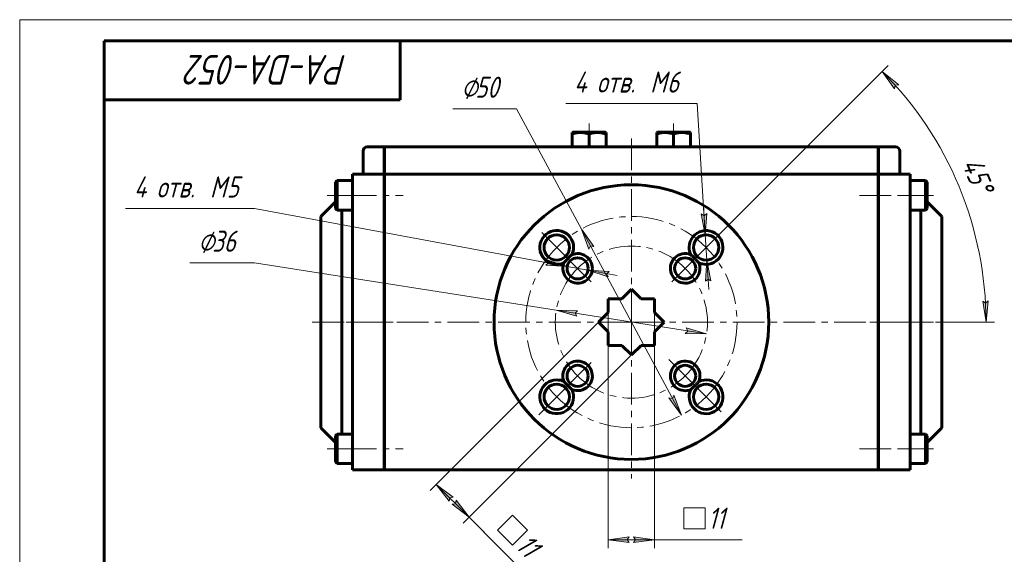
# Model space of a CAD drawing. Header units: millimetres. Extents: x 0 to 594, y 0 to 420.
# Tile 14 of 24: x 0 to 233, y 293 to 420. Entities that reach past the tile are written whole.
import ezdxf

# ---------------------------------------------------------------- set-up
doc = ezdxf.new("R2010")
doc.units = ezdxf.units.MM
for name, pattern in [('K5LT_AXLED', [12, 7.5, -1.5, 1.5, -1.5]), ('K5LT_BASIC', [0]), ('K5LT_THIN', [0])]:
    doc.linetypes.add(name, pattern=pattern)
doc.layers.add('Системный слой', color=7, linetype='Continuous')
doc.layers.add('Системный слой (1)', color=251, linetype='Continuous', true_color=0x6c6c6c)
doc.styles.add('KDIMTEXTSTYLE', font='txt', dxfattribs={"width": 0.96, "oblique": 15, "height": 5})
doc.styles.add('KTEXTSTYLE', font='txt', dxfattribs={"width": 0.96, "height": 5})
doc.dimstyles.new('KDIMSTYLE (1.00)', dxfattribs={"dimtxt": 5, "dimasz": 1, "dimexe": 2, "dimexo": 0, "dimgap": 1, "dimtad": 1, "dimtxsty": 'KDIMTEXTSTYLE', "dimsah": 1, "dimcen": 0, "dimdle": 1, "dimadec": 0, "dimazin": 0, "dimtfac": 0.667, "dimtmove": 0, "dimatfit": 3, "dimfxl": 1, "dimtvp": 1, "dimtolj": 1, "dimtzin": 0, "dimarcsym": 0})

# ---------------------------------------------------------------- blocks, each defined once
blk = doc.blocks.new('U34')
at = {"layer": 'Системный слой (1)', "color": 30, "linetype": 'K5LT_AXLED', "lineweight": 18, "true_color": 0xff8000}
for q in [(144.75, 391.91), (69.25, 348.41), (220.25, 348.41), (144.75, 311.41)]:
    blk.add_line((144.75, 348.41), q, dxfattribs=at)
blk = doc.blocks.new('D2')
at = {"layer": 'Системный слой (1)'}
for points in [[(162.24, 369.09), (162.59, 374.12), (161.96, 373.58), (161.27, 374.03)], [(163.58, 358.15), (162.61, 363.1), (162.27, 358.07), (162.89, 358.61)]]:
    blk.add_hatch(color=7, dxfattribs=at).paths.add_polyline_path(points)
at = {"layer": 'Системный слой (1)', "color": 7, "linetype": 'K5LT_THIN', "lineweight": 18}
for p, q in [((162.24, 369.09), (160.31, 400.15)), ((162.24, 369.09), (161.81, 376.07)), ((161.96, 373.58), (161.27, 374.03)), ((161.27, 374.03), (162.24, 369.09)), ((162.59, 374.12), (161.96, 373.58)), ((162.24, 369.09), (162.59, 374.12)), ((162.61, 363.1), (162.24, 369.09)), ((162.61, 363.1), (162.27, 358.07)), ((163.58, 358.15), (162.61, 363.1)), ((162.61, 363.1), (163.05, 356.11)), ((162.27, 358.07), (162.89, 358.61)), ((162.89, 358.61), (163.58, 358.15))]:
    blk.add_line(p, q, dxfattribs=at)
blk.add_wipeout([(131.22, 401.15), (131.22, 408.53), (157.22, 408.53), (157.22, 401.15)]).dxf.layer = 'Системный слой (1)'
blk.add_line((160.31, 400.15), (129.22, 400.15), dxfattribs=at)
at = {"layer": 'Системный слой (1)', "color": 7, "char_height": 5, "attachment_point": 1, "style": 'KTEXTSTYLE'}
for s, insert in [('\\fArial|b0|c204|p34;\\H5.0;\\W1.000;\\Q15;\\fGOST Type AU|b0|i0|c204|p34;\\Q15;\\W0.960;6', (153.18, 407.74)), ('\\fArial|b0|c204|p34;\\H5.0;\\W1.000;\\Q15;\\fGOST Type AU|b0|i0|c204|p34;\\Q15;\\W0.960;4 отв. ', (131.22, 407.74)), ('\\fArial|b0|c204|p34;\\H5.0;\\W1.000;\\Q15;\\fGOST Type AU|b0|i0|c204|p34;\\Q15;\\W0.960;M', (149.21, 407.74))]:
    blk.add_mtext(s, dxfattribs=dict(at, insert=insert))
blk = doc.blocks.new('KDIMARROW_01')
at = {"layer": 'Системный слой'}
blk.add_hatch(color=0, dxfattribs=at).paths.add_polyline_path([(-5, -0.66), (0, 0), (-5, 0.66), (-4.5, 0)])
at = {"layer": 'Системный слой', "color": 0, "linetype": 'K5LT_THIN', "lineweight": 18}
for p, q in [((-4.5, 0), (-5, 0.66)), ((-5, 0.66), (0, 0)), ((0, 0), (-5, -0.66)), ((-5, -0.66), (-4.5, 0))]:
    blk.add_line(p, q, dxfattribs=at)
at = {"layer": 'Системный слой (1)', "color": 0, "linetype": 'K5LT_THIN', "lineweight": 18}
blk.add_line((305.92, 124.03), (303.92, 124.03), dxfattribs=at)
blk = doc.blocks.new('U35')
at = {"layer": 'Системный слой (1)', "color": 30, "linetype": 'K5LT_AXLED', "lineweight": 18, "true_color": 0xff8000}
for p, q in [((127.07, 366.09), (123.54, 369.63)), ((162.43, 366.09), (165.96, 369.63)), ((130.61, 362.56), (127.07, 366.09)), ((158.89, 362.56), (162.43, 366.09)), ((131.32, 334.98), (127.07, 330.74)), ((158.89, 334.27), (162.43, 330.74)), ((127.07, 330.74), (122.83, 326.49)), ((162.43, 330.74), (165.96, 327.2))]:
    blk.add_line(p, q, dxfattribs=at)
for start, end in [(45, 135), (135, 225), (315, 45), (225, 315)]:
    blk.add_arc((144.75, 348.41), 25, start, end, dxfattribs=at)
blk = doc.blocks.new('U36')
at = {"layer": 'Системный слой (1)', "color": 30, "linetype": 'K5LT_AXLED', "lineweight": 18, "true_color": 0xff8000}
for p, q in [((132.02, 361.14), (128.84, 364.32)), ((157.48, 361.14), (160.66, 364.32)), ((135.2, 357.96), (132.02, 361.14)), ((154.3, 357.96), (157.48, 361.14)), ((135.2, 338.87), (132.02, 335.69)), ((153.59, 339.57), (157.48, 335.69)), ((132.02, 335.69), (128.84, 332.5)), ((157.48, 335.69), (161.37, 331.8))]:
    blk.add_line(p, q, dxfattribs=at)
for start, end in [(45, 135), (135, 225), (315, 45), (225, 315)]:
    blk.add_arc((144.75, 348.41), 18, start, end, dxfattribs=at)
blk = doc.blocks.new('D3')
at = {"layer": 'Системный слой (1)'}
for points in [[(143.75, 296.91), (144.25, 297.56), (139.25, 296.91), (144.25, 296.25)], [(145.25, 296.25), (150.25, 296.91), (145.25, 297.56), (145.75, 296.91)]]:
    blk.add_hatch(color=7, dxfattribs=at).paths.add_polyline_path(points)
at = {"layer": 'Системный слой (1)', "color": 7, "linetype": 'K5LT_THIN', "lineweight": 18}
for p, q in [((139.25, 353.91), (139.25, 294.91)), ((150.25, 353.91), (150.25, 294.91)), ((139.25, 296.91), (144.25, 297.56)), ((144.25, 296.25), (139.25, 296.91)), ((139.25, 296.91), (150.25, 296.91)), ((144.25, 297.56), (143.75, 296.91)), ((143.75, 296.91), (144.25, 296.25)), ((145.75, 296.91), (145.25, 297.56)), ((145.25, 297.56), (150.25, 296.91)), ((150.25, 296.91), (145.25, 296.25)), ((145.25, 296.25), (145.75, 296.91)), ((150.25, 296.91), (155.25, 296.91))]:
    blk.add_line(p, q, dxfattribs=at)
blk.add_wipeout([(157.2, 297.91), (157.2, 305.29), (168.5, 305.29), (168.5, 297.91)]).dxf.layer = 'Системный слой (1)'
for p, q in [((157.2, 299.49), (157.2, 304.49)), ((157.2, 304.49), (162.2, 304.49)), ((162.2, 304.49), (162.2, 299.49)), ((162.2, 299.49), (157.2, 299.49)), ((155.2, 296.91), (170.97, 296.91))]:
    blk.add_line(p, q, dxfattribs=at)
at = {"layer": 'Системный слой (1)', "color": 7, "insert": (162.91, 304.49), "char_height": 5, "attachment_point": 1, "style": 'KTEXTSTYLE'}
blk.add_mtext('\\fArial|b0|c204|p34;\\H5.0;\\W1.000;\\Q15;\\fGOST Type AU|b0|i0|c204|p34;\\Q15;\\W0.960;11', dxfattribs=at)
blk = doc.blocks.new('D4')
at = {"layer": 'Системный слой (1)'}
for points in [[(102.57, 306.94), (98.57, 310.01), (101.64, 306.01), (101.75, 306.83)], [(106.35, 302.23), (103.28, 306.23), (103.16, 305.41), (102.34, 305.3)]]:
    blk.add_hatch(color=7, dxfattribs=at).paths.add_polyline_path(points)
at = {"layer": 'Системный слой (1)', "color": 7, "linetype": 'K5LT_THIN', "lineweight": 18}
for p, q in [((136.97, 348.41), (97.15, 308.59)), ((98.57, 310.01), (102.57, 306.94)), ((101.64, 306.01), (98.57, 310.01)), ((98.57, 310.01), (106.35, 302.23)), ((101.75, 306.83), (101.64, 306.01)), ((102.57, 306.94), (101.75, 306.83)), ((102.34, 305.3), (103.16, 305.41)), ((106.35, 302.23), (102.34, 305.3)), ((103.16, 305.41), (103.28, 306.23)), ((103.28, 306.23), (106.35, 302.23)), ((106.35, 302.23), (109.88, 298.69))]:
    blk.add_line(p, q, dxfattribs=at)
blk.add_wipeout([(111.97, 298.02), (117.19, 303.24), (125.17, 295.25), (119.95, 290.03)]).dxf.layer = 'Системный слой (1)'
for p, q in [((144.75, 340.64), (104.93, 300.82)), ((113.09, 299.15), (116.62, 302.68)), ((116.62, 302.68), (120.16, 299.15)), ((109.85, 298.73), (120.99, 287.58)), ((116.62, 295.61), (113.09, 299.15)), ((120.16, 299.15), (116.62, 295.61))]:
    blk.add_line(p, q, dxfattribs=at)
at = {"layer": 'Системный слой (1)', "color": 7, "insert": (120.67, 298.64), "char_height": 5, "attachment_point": 1, "rotation": 315, "style": 'KTEXTSTYLE'}
blk.add_mtext('\\fArial|b0|c204|p34;\\H5.0;\\W1.000;\\Q15;\\fGOST Type AU|b0|i0|c204|p34;\\Q15;\\W0.960;11', dxfattribs=at)
blk = doc.blocks.new('D5')
at = {"layer": 'Системный слой (1)'}
for points in [[(135.86, 366.34), (132.91, 370.43), (134.7, 365.72), (135.04, 366.47)], [(156.59, 326.39), (154.8, 331.11), (154.46, 330.36), (153.64, 330.49)]]:
    blk.add_hatch(color=7, dxfattribs=at).paths.add_polyline_path(points)
at = {"layer": 'Системный слой (1)', "color": 7, "linetype": 'K5LT_THIN', "lineweight": 18}
for p, q in [((132.91, 370.43), (117.6, 398.93)), ((132.91, 370.43), (135.86, 366.34)), ((134.7, 365.72), (132.91, 370.43)), ((156.59, 326.39), (132.91, 370.43)), ((135.04, 366.47), (134.7, 365.72)), ((135.86, 366.34), (135.04, 366.47)), ((154.46, 330.36), (154.8, 331.11)), ((154.8, 331.11), (156.59, 326.39)), ((156.59, 326.39), (153.64, 330.49)), ((153.64, 330.49), (154.46, 330.36))]:
    blk.add_line(p, q, dxfattribs=at)
blk.add_wipeout([(104.52, 399.93), (104.52, 407.31), (115.15, 407.31), (115.15, 399.93)]).dxf.layer = 'Системный слой (1)'
blk.add_line((117.6, 398.93), (102.52, 398.93), dxfattribs=at)
at = {"layer": 'Системный слой (1)', "color": 7, "char_height": 5, "attachment_point": 1, "style": 'KTEXTSTYLE'}
for s, insert in [('\\fArial|b0|c204|p34;\\H5.0;\\W1.000;\\Q15;\\fGOST Type AU|b0|i0|c204|p34;\\Q15;\\W0.960;⌀', (104.52, 406.51)), ('\\fArial|b0|c204|p34;\\H5.0;\\W1.000;\\Q15;\\fGOST Type AU|b0|i0|c204|p34;\\Q15;\\W0.960;50', (107.82, 406.51))]:
    blk.add_mtext(s, dxfattribs=dict(at, insert=insert))
blk = doc.blocks.new('D6')
at = {"layer": 'Системный слой (1)'}
for points in [[(131.42, 350.52), (132.01, 351.09), (126.97, 351.22), (131.81, 349.79)], [(162.53, 345.61), (157.69, 347.04), (158.09, 346.31), (157.49, 345.74)]]:
    blk.add_hatch(color=7, dxfattribs=at).paths.add_polyline_path(points)
at = {"layer": 'Системный слой (1)', "color": 7, "linetype": 'K5LT_THIN', "lineweight": 18}
for p, q in [((126.97, 351.22), (55.6, 362.48)), ((126.97, 351.22), (132.01, 351.09)), ((131.81, 349.79), (126.97, 351.22)), ((162.53, 345.61), (126.97, 351.22)), ((132.01, 351.09), (131.42, 350.52)), ((131.42, 350.52), (131.81, 349.79)), ((157.49, 345.74), (158.09, 346.31)), ((162.53, 345.61), (157.49, 345.74)), ((158.09, 346.31), (157.69, 347.04)), ((157.69, 347.04), (162.53, 345.61))]:
    blk.add_line(p, q, dxfattribs=at)
blk.add_wipeout([(42.26, 363.48), (42.26, 370.86), (53.15, 370.86), (53.15, 363.48)]).dxf.layer = 'Системный слой (1)'
blk.add_line((55.6, 362.48), (40.26, 362.48), dxfattribs=at)
at = {"layer": 'Системный слой (1)', "color": 7, "char_height": 5, "attachment_point": 1, "style": 'KTEXTSTYLE'}
for s, insert in [('\\fArial|b0|c204|p34;\\H5.0;\\W1.000;\\Q15;\\fGOST Type AU|b0|i0|c204|p34;\\Q15;\\W0.960;⌀', (42.26, 370.06)), ('\\fArial|b0|c204|p34;\\H5.0;\\W1.000;\\Q15;\\fGOST Type AU|b0|i0|c204|p34;\\Q15;\\W0.960;36', (45.57, 370.06))]:
    blk.add_mtext(s, dxfattribs=dict(at, insert=insert))
blk = doc.blocks.new('D7')
at = {"layer": 'Системный слой (1)'}
for points in [[(129.56, 361.6), (124.77, 363.16), (125.14, 362.42), (124.53, 361.86)], [(138.91, 359.86), (139.52, 360.42), (134.48, 360.69), (139.28, 359.13)]]:
    blk.add_hatch(color=7, dxfattribs=at).paths.add_polyline_path(points)
at = {"layer": 'Системный слой (1)', "color": 7, "linetype": 'K5LT_THIN', "lineweight": 18}
for p, q in [((129.56, 361.6), (55.6, 375.31)), ((129.56, 361.6), (122.68, 362.87)), ((125.14, 362.42), (124.53, 361.86)), ((124.53, 361.86), (129.56, 361.6)), ((129.56, 361.6), (124.77, 363.16)), ((124.77, 363.16), (125.14, 362.42)), ((134.48, 360.69), (129.56, 361.6)), ((134.48, 360.69), (139.28, 359.13)), ((139.52, 360.42), (134.48, 360.69)), ((134.48, 360.69), (141.36, 359.41)), ((138.91, 359.86), (139.52, 360.42)), ((139.28, 359.13), (138.91, 359.86))]:
    blk.add_line(p, q, dxfattribs=at)
blk.add_wipeout([(27.04, 376.31), (27.04, 383.7), (52.54, 383.7), (52.54, 376.31)]).dxf.layer = 'Системный слой (1)'
blk.add_line((55.6, 375.31), (25.04, 375.31), dxfattribs=at)
at = {"layer": 'Системный слой (1)', "color": 7, "char_height": 5, "attachment_point": 1, "style": 'KTEXTSTYLE'}
for s, insert in [('\\fArial|b0|c204|p34;\\H5.0;\\W1.000;\\Q15;\\fGOST Type AU|b0|i0|c204|p34;\\Q15;\\W0.960;4 отв. ', (27.04, 382.9)), ('\\fArial|b0|c204|p34;\\H5.0;\\W1.000;\\Q15;\\fGOST Type AU|b0|i0|c204|p34;\\Q15;\\W0.960;M', (45.04, 382.9)), ('\\fArial|b0|c204|p34;\\H5.0;\\W1.000;\\Q15;\\fGOST Type AU|b0|i0|c204|p34;\\Q15;\\W0.960;5', (49.01, 382.9))]:
    blk.add_mtext(s, dxfattribs=dict(at, insert=insert))
blk = doc.blocks.new('D8')
at = {"layer": 'Системный слой (1)'}
for points in [[(208.01, 404.58), (204.09, 407.75), (207.05, 403.67), (207.19, 404.49)], [(228.67, 348.41), (229.19, 353.43), (228.55, 352.91), (227.88, 353.39)]]:
    blk.add_hatch(color=7, dxfattribs=at).paths.add_polyline_path(points)
at = {"layer": 'Системный слой (1)', "color": 7, "linetype": 'K5LT_THIN', "lineweight": 18}
for p, q in [((164.55, 368.21), (205.5, 409.17)), ((204.09, 407.75), (208.01, 404.58)), ((207.05, 403.67), (204.09, 407.75)), ((207.19, 404.49), (207.05, 403.67)), ((208.01, 404.58), (207.19, 404.49)), ((228.67, 348.41), (227.88, 353.39)), ((227.88, 353.39), (228.55, 352.91)), ((228.55, 352.91), (229.19, 353.43)), ((229.19, 353.43), (228.67, 348.41)), ((218.25, 348.41), (230.67, 348.41))]:
    blk.add_line(p, q, dxfattribs=at)
blk.add_wipeout([(221.36, 385.36), (228.18, 388.18), (231.72, 379.65), (224.9, 376.82)]).dxf.layer = 'Системный слой (1)'
blk.add_arc((144.75, 348.41), 83.92, 0, 45, dxfattribs=at)
at = {"layer": 'Системный слой (1)', "color": 7, "char_height": 5, "attachment_point": 1, "rotation": 292.5, "style": 'KTEXTSTYLE'}
for s, insert in [('\\fArial|b0|c204|p34;\\H5.0;\\W1.000;\\Q15;\\fGOST Type AU|b0|i0|c204|p34;\\Q15;\\W0.960;45', (227.45, 387.88)), ('\\fArial|b0|c204|p34;\\H5.0;\\W1.000;\\Q15;\\fGOST Type AU|b0|i0|c204|p34;\\Q15;\\W0.960;°', (229.68, 382.5))]:
    blk.add_mtext(s, dxfattribs=dict(at, insert=insert))
blk = doc.blocks.new('U99')
at = {"color": 7, "linetype": 'K5LT_THIN', "lineweight": 18}
for p, q in [((0, 0), (0, 420)), ((0, 420), (594, 420))]:
    blk.add_line(p, q, dxfattribs=at)
at = {"color": 150, "linetype": 'K5LT_BASIC', "lineweight": 60, "true_color": 0x0080ff}
for p, q in [((20, 5), (20, 415)), ((20, 415), (589, 415)), ((90, 415), (90, 401)), ((90, 401), (20, 401))]:
    blk.add_line(p, q, dxfattribs=at)
at = {"color": 7, "insert": (77.48, 404.64), "char_height": 7, "attachment_point": 1, "rotation": 180, "style": 'KTEXTSTYLE'}
blk.add_mtext('\\fArial|b0|c204|p34;\\H5.0;\\W1.000;\\Q15;\\fGOST Type AU|b0|i0|c204|p34;\\Q15;\\W0.960;\\H7.00;PA-DA-052 ', dxfattribs=at)

msp = doc.modelspace()

# ---------------------------------------------------------------- linework, layer by layer
at = {"layer": 'Системный слой (1)', "color": 30, "linetype": 'K5LT_AXLED', "lineweight": 18, "true_color": 0xff8000}
for p, q in [((134.751, 390.941), (134.751, 395.413)), ((154.751, 390.941), (154.751, 395.413)), ((72.751, 378.413), (80.751, 378.413)), ((76.951, 378.413), (90.751, 378.413)), ((198.751, 378.413), (212.551, 378.413)), ((208.751, 378.413), (216.751, 378.413)), ((69.251, 348.413), (80.751, 348.413)), ((84.251, 348.413), (88.351, 348.413)), ((201.151, 348.413), (205.251, 348.413)), ((208.751, 348.413), (220.251, 348.413)), ((72.751, 318.413), (80.751, 318.413)), ((76.951, 318.413), (90.751, 318.413)), ((198.751, 318.413), (212.551, 318.413)), ((208.751, 318.413), (216.751, 318.413))]:
    msp.add_line(p, q, dxfattribs=at)
at = {"layer": 'Системный слой (1)', "color": 150, "linetype": 'K5LT_BASIC', "lineweight": 60, "true_color": 0x0080ff}
for p, q in [((130.751, 393.298), (130.951, 393.413)), ((130.751, 392.941), (130.751, 393.298)), ((130.751, 389.913), (130.751, 392.941)), ((138.551, 393.413), (130.951, 393.413)), ((134.751, 389.913), (134.751, 392.941)), ((138.751, 393.298), (138.551, 393.413)), ((138.751, 393.298), (138.751, 392.941)), ((138.751, 389.913), (138.751, 392.941)), ((150.751, 393.298), (150.951, 393.413)), ((150.751, 392.941), (150.751, 393.298)), ((150.751, 389.913), (150.751, 392.941)), ((158.551, 393.413), (150.951, 393.413)), ((154.751, 389.913), (154.751, 392.941)), ((158.751, 393.298), (158.551, 393.413)), ((158.751, 393.298), (158.751, 392.941)), ((158.751, 389.913), (158.751, 392.941)), ((86.251, 389.913), (82.251, 389.913)), ((86.251, 389.913), (86.251, 388.913)), ((86.351, 389.913), (86.351, 388.913)), ((203.151, 389.913), (86.351, 389.913)), ((203.151, 389.913), (203.151, 388.913)), ((203.251, 389.913), (203.251, 388.913)), ((207.251, 389.913), (203.251, 389.913)), ((81.251, 383.413), (81.251, 388.913)), ((86.251, 388.913), (86.251, 383.413)), ((86.351, 388.913), (86.351, 383.413)), ((203.151, 388.913), (203.151, 383.413)), ((203.251, 388.913), (203.251, 383.413)), ((208.251, 383.413), (208.251, 388.913)), ((78.751, 381.413), (78.751, 383.413)), ((78.751, 383.413), (86.251, 383.413)), ((86.251, 381.413), (86.251, 383.413)), ((86.351, 383.413), (203.151, 383.413)), ((86.351, 381.413), (86.351, 383.413)), ((203.151, 381.413), (203.151, 383.413)), ((203.251, 383.413), (210.751, 383.413)), ((203.251, 381.413), (203.251, 383.413)), ((210.751, 383.413), (210.751, 381.413)), ((75.151, 381.913), (74.751, 381.513)), ((74.751, 381.513), (74.751, 375.313)), ((75.151, 381.913), (78.751, 381.913)), ((75.151, 381.913), (75.151, 374.913)), ((78.751, 315.413), (78.751, 381.413)), ((86.251, 381.413), (86.251, 315.413)), ((86.351, 380.413), (86.251, 380.413)), ((86.351, 381.413), (86.351, 315.413)), ((203.151, 381.413), (203.151, 315.413)), ((203.151, 380.413), (203.251, 380.413)), ((203.251, 381.413), (203.251, 315.413)), ((214.351, 381.913), (210.751, 381.913)), ((210.751, 315.413), (210.751, 381.413)), ((214.351, 374.913), (214.351, 381.913)), ((214.351, 381.913), (214.751, 381.513)), ((214.751, 375.313), (214.751, 381.513)), ((74.751, 376.913), (71.251, 373.413)), ((75.151, 374.913), (74.751, 375.313)), ((86.351, 376.413), (86.251, 376.413)), ((203.151, 376.413), (203.251, 376.413)), ((214.351, 374.913), (214.751, 375.313)), ((214.751, 376.913), (218.251, 373.413)), ((71.251, 323.413), (71.251, 373.413)), ((75.151, 374.913), (78.751, 374.913)), ((76.251, 321.913), (76.251, 374.913)), ((214.351, 374.913), (210.751, 374.913)), ((213.251, 321.913), (213.251, 374.913)), ((218.251, 323.413), (218.251, 373.413)), ((86.351, 364.413), (86.251, 364.413)), ((203.151, 364.413), (203.251, 364.413)), ((144.751, 356.192), (142.472, 353.913)), ((147.029, 353.913), (144.751, 356.192)), ((142.472, 353.913), (139.251, 353.913)), ((139.251, 353.913), (139.251, 350.692)), ((150.251, 353.913), (147.029, 353.913)), ((150.251, 350.692), (150.251, 353.913)), ((139.251, 350.692), (136.972, 348.413)), ((152.529, 348.413), (150.251, 350.692)), ((136.972, 348.413), (139.251, 346.135)), ((150.251, 346.135), (152.529, 348.413)), ((139.251, 346.135), (139.251, 342.913)), ((150.251, 342.913), (150.251, 346.135)), ((139.251, 342.913), (142.472, 342.913)), ((142.472, 342.913), (144.751, 340.635)), ((144.751, 340.635), (147.029, 342.913)), ((147.029, 342.913), (150.251, 342.913)), ((86.351, 332.413), (86.251, 332.413)), ((203.151, 332.413), (203.251, 332.413)), ((74.751, 319.913), (71.251, 323.413)), ((75.151, 321.913), (74.751, 321.513)), ((75.151, 321.913), (78.751, 321.913)), ((75.151, 321.913), (75.151, 314.913)), ((214.351, 321.913), (210.751, 321.913)), ((214.351, 321.913), (214.751, 321.513)), ((214.351, 314.913), (214.351, 321.913)), ((214.751, 319.913), (218.251, 323.413)), ((74.751, 321.513), (74.751, 315.313)), ((86.351, 320.413), (86.251, 320.413)), ((203.151, 320.413), (203.251, 320.413)), ((214.751, 315.313), (214.751, 321.513)), ((75.151, 314.913), (74.751, 315.313)), ((75.151, 314.913), (78.751, 314.913)), ((78.751, 313.413), (78.751, 315.413)), ((86.351, 316.413), (86.251, 316.413)), ((86.251, 315.413), (86.251, 313.413)), ((86.351, 315.413), (86.351, 313.413)), ((203.151, 316.413), (203.251, 316.413)), ((203.151, 315.413), (203.151, 313.413)), ((203.251, 315.413), (203.251, 313.413)), ((210.751, 315.413), (210.751, 313.413)), ((214.351, 314.913), (210.751, 314.913)), ((214.351, 314.913), (214.751, 315.313)), ((86.251, 313.413), (78.751, 313.413)), ((203.151, 313.413), (86.351, 313.413)), ((210.751, 313.413), (203.251, 313.413))]:
    msp.add_line(p, q, dxfattribs=at)
for centre, radius in [((144.751, 348.413), 32.5), ((127.073, 366.091), 3), ((162.428, 366.091), 3), ((132.023, 361.141), 2.5), ((157.479, 361.141), 2.5), ((132.023, 335.685), 2.5), ((157.479, 335.685), 2.5), ((127.073, 330.736), 3), ((162.428, 330.736), 3)]:
    msp.add_circle(centre, radius, dxfattribs=at)
for centre, radius, start, end in [((82.251, 388.913), 1, 90, 180), ((207.251, 388.913), 1, 0, 90), ((127.073, 366.091), 4, 0, 295.38409), ((162.428, 366.091), 4, 270, 205.38409), ((127.073, 366.091), 4, 334.61591, 0), ((132.023, 361.141), 3.5, 0, 112.43867), ((157.479, 361.141), 3.5, 67.56133, 270), ((132.023, 361.141), 3.5, 157.56133, 0), ((157.479, 361.141), 3.5, 270, 22.43867), ((162.428, 366.091), 4, 244.61591, 270), ((132.023, 335.685), 3.5, 90, 202.43867), ((132.023, 335.685), 3.5, 247.56133, 90), ((157.479, 335.685), 3.5, 337.56133, 180), ((157.479, 335.685), 3.5, 180, 292.43867), ((127.073, 330.736), 4, 90, 25.38409), ((127.073, 330.736), 4, 64.61591, 90), ((162.428, 330.736), 4, 180, 115.38409), ((162.428, 330.736), 4, 154.61591, 180)]:
    msp.add_arc(centre, radius, start, end, dxfattribs=at)
for points, knots in [([(134.751, 392.941), (134.626, 392.982), (134.404, 393.051), (134.051, 393.144), (133.739, 393.209), (133.402, 393.26), (133.07, 393.292), (132.711, 393.302), (132.33, 393.286), (131.904, 393.237), (131.364, 393.129), (130.972, 393.015), (130.751, 392.941)], [0, 0, 0, 0, 1.2480093, 2.2001235, 3.4783434, 4.2931365, 5.4625108, 6.6745718, 7.7434912, 9.1209598, 10.781747, 13, 13, 13, 13]), ([(138.751, 392.941), (138.626, 392.982), (138.404, 393.051), (138.051, 393.144), (137.739, 393.209), (137.402, 393.26), (137.07, 393.292), (136.711, 393.302), (136.33, 393.286), (135.904, 393.237), (135.364, 393.129), (134.972, 393.015), (134.751, 392.941)], [0, 0, 0, 0, 1.2480093, 2.2001235, 3.4783434, 4.2931365, 5.4625108, 6.6745718, 7.7434912, 9.1209598, 10.781747, 13, 13, 13, 13]), ([(154.751, 392.941), (154.626, 392.982), (154.404, 393.051), (154.051, 393.144), (153.739, 393.209), (153.402, 393.26), (153.07, 393.292), (152.711, 393.302), (152.33, 393.286), (151.904, 393.237), (151.364, 393.129), (150.972, 393.015), (150.751, 392.941)], [0, 0, 0, 0, 1.2480093, 2.2001235, 3.4783434, 4.2931365, 5.4625108, 6.6745718, 7.7434912, 9.1209598, 10.781747, 13, 13, 13, 13]), ([(158.751, 392.941), (158.626, 392.982), (158.404, 393.051), (158.051, 393.144), (157.739, 393.209), (157.402, 393.26), (157.07, 393.292), (156.711, 393.302), (156.33, 393.286), (155.904, 393.237), (155.364, 393.129), (154.972, 393.015), (154.751, 392.941)], [0, 0, 0, 0, 1.2480093, 2.2001235, 3.4783434, 4.2931365, 5.4625108, 6.6745718, 7.7434912, 9.1209598, 10.781747, 13, 13, 13, 13]), ([(128.788, 362.477), (128.934, 362.631), (129.166, 362.873), (129.538, 363.253), (129.809, 363.524), (130.211, 363.921), (130.477, 364.177), (130.687, 364.376)], [0, 0, 0, 0, 1.9704565, 3.0423556, 4.6883344, 5.3092898, 8, 8, 8, 8]), ([(158.814, 364.376), (158.968, 364.231), (159.211, 363.998), (159.59, 363.626), (159.862, 363.355), (160.258, 362.953), (160.514, 362.687), (160.714, 362.477)], [0, 0, 0, 0, 1.9704569, 3.0423561, 4.688336, 5.3092928, 8, 8, 8, 8]), ([(130.687, 332.45), (130.533, 332.596), (130.291, 332.829), (129.911, 333.201), (129.64, 333.472), (129.243, 333.874), (128.987, 334.14), (128.788, 334.35)], [0, 0, 0, 0, 1.9704697, 3.0425141, 4.6888236, 5.3098818, 8, 8, 8, 8]), ([(160.714, 334.35), (160.568, 334.196), (160.335, 333.953), (159.963, 333.574), (159.692, 333.302), (159.29, 332.906), (159.024, 332.65), (158.814, 332.45)], [0, 0, 0, 0, 1.9704738, 3.0425166, 4.6888278, 5.3098927, 8, 8, 8, 8])]:
    msp.add_open_spline(points, degree=3, knots=knots, dxfattribs=at)

# ---------------------------------------------------------------- block references
at = {"layer": 'Системный слой (1)'}
msp.add_blockref('U34', (0, 0), dxfattribs=at)

# ---------------------------------------------------------------- next in the draw order: dimensions: what is measured, and where the dimension line sits
at = {"layer": 'Системный слой (1)', "color": 7}
dim = msp.add_diameter_dim_2p(p1=(162.615, 363.097), p2=(162.242, 369.085), dimstyle='KDIMSTYLE (1.00)', override={"dimtih": 1, "dimtoh": 1, "dimpost": '\\fGOST Type AU|b0|c204|p34;\\H5.0;\\W0.960;\\Q15;\\fGOST Type AU|b0|i0|c204|p34;\\Q15;4 отв. \\fGOST Type AU|b0|c204|p34;\\H5.0;\\W0.960;\\Q15;М<>', "dimblk1": 'KDIMARROW_01', "dimblk2": 'KDIMARROW_01', "dimclrt": 7, "dimtol": 1, "dimtp": 0, "dimtm": 0, "dimtdec": 5, "dimtmove": 1, "dimatfit": 2, "dimtolj": 1}, dxfattribs=at)
dim.commit()
dim.dimension.update_dxf_attribs({"geometry": 'D2', "text_midpoint": (158.307, 400.151), "dimtype": 163})

# ---------------------------------------------------------------- next in the draw order: block references
at = {"layer": 'Системный слой (1)'}
for name in ['U35', 'U36']:
    msp.add_blockref(name, (0, 0), dxfattribs=at)

# ---------------------------------------------------------------- next in the draw order: dimensions: what is measured, and where the dimension line sits
at = {"layer": 'Системный слой (1)', "color": 7}
dim = msp.add_linear_dim(base=(139.251, 296.905), p1=(150.251, 353.913), p2=(139.251, 353.913), dimstyle='KDIMSTYLE (1.00)', override={"dimexo": 0, "dimtoh": 1, "dimpost": '\\fGOST Type AU|b0|c204|p34;\\H5.0;\\W0.960;\\Q15;{\\fSymbol Type A|i0|c204|p18;т}<>', "dimblk1": 'KDIMARROW_01', "dimblk2": 'KDIMARROW_01', "dimse1": 0, "dimse2": 0, "dimclrt": 7, "dimtol": 1, "dimtp": 0, "dimtm": 0, "dimtdec": 5, "dimtmove": 1, "dimtolj": 1}, dxfattribs=at)
dim.commit()
dim.dimension.update_dxf_attribs({"geometry": 'D3', "text_midpoint": (163.084, 296.905), "dimtype": 160})

# ---------------------------------------------------------------- next in the draw order: dimensions: what is measured, and where the dimension line sits
dim = msp.add_linear_dim(base=(98.567, 310.008), p1=(144.751, 340.635), p2=(136.972, 348.413), angle=135, dimstyle='KDIMSTYLE (1.00)', override={"dimexo": 0, "dimtoh": 1, "dimpost": '\\fGOST Type AU|b0|c204|p34;\\H5.0;\\W0.960;\\Q15;{\\fSymbol Type A|i0|c204|p18;т}<>', "dimblk1": 'KDIMARROW_01', "dimblk2": 'KDIMARROW_01', "dimse1": 0, "dimse2": 0, "dimclrt": 7, "dimtol": 1, "dimtp": 0, "dimtm": 0, "dimtdec": 5, "dimtmove": 1, "dimtolj": 1}, dxfattribs=at)
dim.commit()
dim.dimension.update_dxf_attribs({"geometry": 'D4', "text_midpoint": (115.42, 293.155), "dimtype": 160})

# ---------------------------------------------------------------- next in the draw order: dimensions: what is measured, and where the dimension line sits
dim = msp.add_diameter_dim_2p(p1=(156.588, 326.393), p2=(132.914, 370.434), dimstyle='KDIMSTYLE (1.00)', override={"dimtih": 1, "dimtoh": 1, "dimpost": '\\fGOST Type AU|b0|c204|p34;\\H5.0;\\W0.960;\\Q15;<>', "dimblk1": 'KDIMARROW_01', "dimblk2": 'KDIMARROW_01', "dimclrt": 7, "dimtol": 1, "dimtp": 0, "dimtm": 0, "dimtdec": 5, "dimtmove": 1, "dimatfit": 2, "dimtolj": 1}, dxfattribs=at)
dim.commit()
dim.dimension.update_dxf_attribs({"geometry": 'D5', "text_midpoint": (115.597, 398.927), "dimtype": 163})

# ---------------------------------------------------------------- next in the draw order: dimensions: what is measured, and where the dimension line sits
dim = msp.add_diameter_dim_2p(p1=(162.531, 345.608), p2=(126.971, 351.218), dimstyle='KDIMSTYLE (1.00)', override={"dimtih": 1, "dimtoh": 1, "dimpost": '\\fGOST Type AU|b0|c204|p34;\\H5.0;\\W0.960;\\Q15;<>', "dimblk1": 'KDIMARROW_01', "dimblk2": 'KDIMARROW_01', "dimclrt": 7, "dimtol": 1, "dimtp": 0, "dimtm": 0, "dimtdec": 5, "dimtmove": 1, "dimatfit": 2, "dimtolj": 1}, dxfattribs=at)
dim.commit()
dim.dimension.update_dxf_attribs({"geometry": 'D6', "text_midpoint": (53.603, 362.477), "dimtype": 163})

# ---------------------------------------------------------------- next in the draw order: dimensions: what is measured, and where the dimension line sits
dim = msp.add_angular_dim_2l(base=(228.666, 349.253), line1=((144.751, 348.413), (218.251, 348.413)), line2=((144.751, 348.413), (164.55, 368.212)), dimstyle='KDIMSTYLE (1.00)', override={"dimtih": 1, "dimtoh": 1, "dimpost": '\\fGOST Type AU|b0|c204|p34;\\H5.0;\\W0.960;\\Q15;<>', "dimblk1": 'KDIMARROW_01', "dimblk2": 'KDIMARROW_01', "dimclrt": 7, "dimtol": 1, "dimtp": 0, "dimtm": 0, "dimtdec": 5, "dimtmove": 1, "dimtolj": 1}, dxfattribs=at)
dim.commit()
dim.dimension.update_dxf_attribs({"geometry": 'D8', "text_midpoint": (222.282, 380.528), "dimtype": 162})
dim = msp.add_diameter_dim_2p(p1=(134.481, 360.685), p2=(129.565, 361.597), dimstyle='KDIMSTYLE (1.00)', override={"dimtih": 1, "dimtoh": 1, "dimpost": '\\fGOST Type AU|b0|c204|p34;\\H5.0;\\W0.960;\\Q15;\\fGOST Type AU|b0|i0|c204|p34;\\Q15;4 отв. \\fGOST Type AU|b0|c204|p34;\\H5.0;\\W0.960;\\Q15;М<>', "dimblk1": 'KDIMARROW_01', "dimblk2": 'KDIMARROW_01', "dimclrt": 7, "dimtol": 1, "dimtp": 0, "dimtm": 0, "dimtdec": 5, "dimtmove": 1, "dimatfit": 2, "dimtolj": 1}, dxfattribs=at)
dim.commit()
dim.dimension.update_dxf_attribs({"geometry": 'D7', "text_midpoint": (53.603, 375.313), "dimtype": 163})

# ---------------------------------------------------------------- next in the draw order: block references
msp.add_blockref('U99', (0, 0))

doc.saveas('drawing.dxf')
